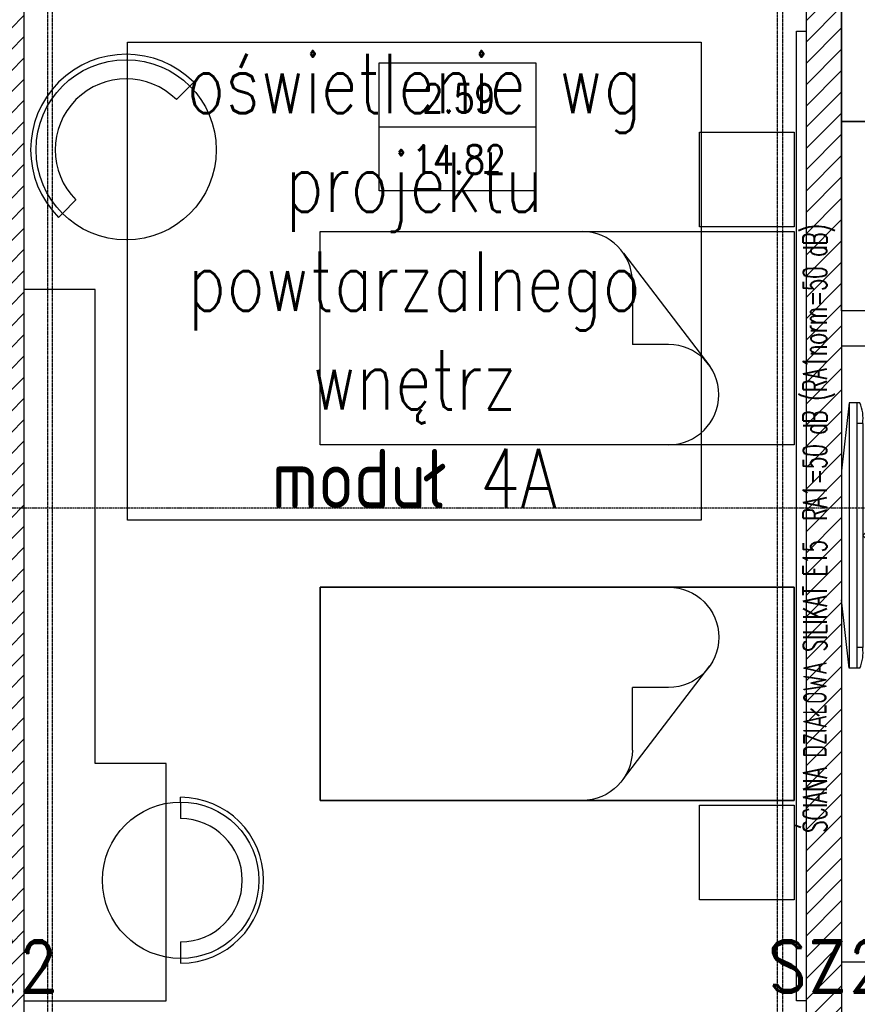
# Model space of a CAD drawing. Header units: millimetres. Extents: x 69081 to 158617, y -37521 to -9534.
# Tile 79 of 256: x 113494 to 113847, y -21233 to -20818. Entities that reach past the tile are written whole.
import ezdxf
from ezdxf.enums import TextEntityAlignment as Align

# ---------------------------------------------------------------- set-up
doc = ezdxf.new("R2010")
doc.units = ezdxf.units.MM
doc.linetypes.add('DP', pattern=[0.5, 0.3, -0.2])
doc.linetypes.add('KRESKOWA-SREDNIA', pattern=[0.2, 0.12, -0.08])
for name, color, linetype in [('0_oświetlenie', 7, 'Continuous'), ('A-----SZ', 8, 'Continuous'), ('A-ARM', 8, 'Continuous'), ('A-MEB', 8, 'Continuous'), ('A-SCI', 7, 'Continuous'), ('BA_TXG', 3, 'Continuous'), ('F-BIL', 1, 'Continuous'), ('F-BIL-OP', 3, 'Continuous'), ('F-BIL-TA', 1, 'Continuous'), ('JS_OLKA KONSTR', 231, 'Continuous'), ('R-----OP', 1, 'Continuous'), ('R-----WY', 1, 'Continuous')]:
    doc.layers.add(name, color=color, linetype=linetype)
doc.layers.get('R-----WY').off()
doc.styles.add('BIKTBG', font='romand.shx', dxfattribs={"width": 0.9})
doc.styles.add('ROMANS', font='romans.shx', dxfattribs={"height": 1})
doc.styles.add('SIMPLEX', font='simplex', dxfattribs={"width": 0.85})
doc.styles.add('WYM--ROMANSSHX-08', font='ROMANS.SHX', dxfattribs={"width": 0.8})

# ---------------------------------------------------------------- blocks, each defined once
blk = doc.blocks.new('A$C19277BFE')
at = {"layer": 'A-MEB', "linetype": 'Continuous'}
for p, q in [((53.01, 90), (200, 90)), ((200, 90), (200, 0)), ((72.04, 9.16), (35.57, 56.81)), ((200, 0), (89.48, 0))]:
    blk.add_line(p, q, dxfattribs=at)
at = {"layer": 'A-MEB'}
for p in [(53.01, 47.65), (68.3, 21.18)]:
    blk.add_line(p, (68.3, 47.65), dxfattribs=at)
at = {"layer": 'A-MEB', "linetype": 'Continuous'}
blk.add_lwpolyline([(94.24, 0), (0, 0), (0, 90), (56.12, 90)], dxfattribs=at)
for centre, start in [((53.01, 68.82), 90), ((89.48, 21.18), 180)]:
    blk.add_arc(centre, 21.18, start, 270, dxfattribs=at)
blk = doc.blocks.new('tv 50 cali')
at = {"layer": 'A-MEB'}
for p, q in [((57768.44, -31219.85), (57797.2, -31216.65)), ((57851.69, -31216.65), (57797.2, -31216.65)), ((57880.44, -31219.85), (57851.69, -31216.65)), ((57768.44, -31224.3), (57768.44, -31219.85)), ((57880.44, -31219.85), (57768.44, -31219.85)), ((57880.44, -31223.05), (57768.44, -31223.05)), ((57777.2, -31225.55), (57777.2, -31223.05)), ((57871.69, -31225.55), (57871.69, -31223.05)), ((57880.44, -31224.3), (57880.44, -31219.85)), ((57871.69, -31225.55), (57777.2, -31225.55))]:
    blk.add_line(p, q, dxfattribs=at)
blk.add_lwpolyline([(57774.95, -31275.04), (57824.44, -31225.55), (57873.94, -31275.04)], dxfattribs=at)
for centre, start, end in [((57775.01, -31209.6), 245.9345, 277.8122), ((57873.88, -31209.6), 262.1878, 294.0655)]:
    blk.add_arc(centre, 16.1, start, end, dxfattribs=at)
blk = doc.blocks.new('DYBY-BL5')
at = {"layer": 'F-BIL-TA', "color": 1}
blk.add_line((0, 45), (110, 45), dxfattribs=at)
blk.add_lwpolyline([(0, 0), (0, 90), (110, 90), (110, 0)], close=True, dxfattribs=at)
at = {"layer": 'F-BIL-OP', "style": 'SIMPLEX', "width": 0.85}
blk.add_attdef('NR', text='', height=20, dxfattribs=at).set_placement((56, 55), align=Align.CENTER)
at = {"layer": 'F-BIL-OP', "color": 2, "style": 'SIMPLEX', "width": 0.85, "flags": 1}
for tag, p in [('NAZWA', (119, 55)), ('POSADZKA', (119, 12)), ('GRUPA', (119, -27)), ('RODZAJ', (119, -72))]:
    blk.add_attdef(tag, p, '', height=19, dxfattribs=at)
at = {"layer": 'F-BIL-OP', "color": 2, "style": 'SIMPLEX', "width": 0.85}
blk.add_attdef('POW.', text='', height=20, dxfattribs=at).set_placement((56, 12), align=Align.CENTER)
at = {"layer": 'F-BIL-OP', "color": 2, "style": 'SIMPLEX', "width": 0.85, "flags": 1}
blk.add_attdef('POWH.', text='', height=20, dxfattribs=at).set_placement((56, -27), align=Align.CENTER)
blk = doc.blocks.new('A$C04435ce7')
at = {"layer": 'BA_TXG', "style": 'BIKTBG', "width": 0.9}
for p in [(2800.66, 86.79), (3150.66, 86.79)]:
    blk.add_text('SZ2', height=22, rotation=0, dxfattribs=at).set_placement(p, align=Align.CENTER)
blk = doc.blocks.new('PRZEKROJE')
at = {"layer": 'R-----OP', "color": 121, "linetype": 'DP'}
for p, q in [((17635.62, -35018.77), (20288.52, -35018.77)), ((20288.52, -35018.77), (20288.52, -35018.77)), ((20288.52, -35018.77), (20555.1, -35018.77)), ((20555.1, -35018.77), (20555.1, -35018.77)), ((20555.1, -35018.77), (21600.08, -35018.77))]:
    blk.add_line(p, q, dxfattribs=at)
blk.add_lwpolyline([(17635.62, -35018.77), (20288.52, -35018.77), (20288.52, -35018.77), (20555.1, -35018.77), (20555.1, -35018.77), (21600.08, -35018.77)], dxfattribs=at)

msp = doc.modelspace()

# ---------------------------------------------------------------- hatches: boundary and pattern name
at = {"layer": 'A-----SZ'}
h = msp.add_hatch(dxfattribs=at)
h.set_pattern_fill('ANSI31', color=256, scale=2)
h.set_pattern_definition([(45, (77432.36, 11586.2524), (-4.4901281, 4.4901281), [])])
h.paths.add_polyline_path([(111471.1992, -19714.1903), (111466.7002, -19694.7029), (111455.0078, -19697.4023), (111459.5068, -19716.8897), (111502.2475, -19902.02), (111556.8122, -19889.4228), (111554.1128, -19877.7303), (111511.2405, -19887.6282)])
h.paths.add_polyline_path([(111908.6415, -20600.5941), (111739.3228, -20600.5941), (111708.7721, -20612.5941), (111908.6415, -20612.5941)])
h.paths.add_polyline_path([(111920.6415, -20560.5941), (111908.6415, -20561.5038), (111908.6415, -20688.5941), (111920.6415, -20688.5941)])
h.paths.add_polyline_path([(111920.6415, -20791.5941), (111908.6415, -20791.5941), (111908.6415, -20869.395), (111920.6415, -20878.9403)])
h.paths.add_polyline_path([(112115.6415, -20560.5941), (112100.6415, -20560.5941), (112100.6415, -21261.5941), (112115.6415, -21261.5941)])
h.paths.add_polyline_path([(112297.6415, -20560.5941), (112285.6415, -20560.5941), (112285.6415, -20678.5941), (112297.6415, -20678.5941)])
h.paths.add_polyline_path([(112409.6415, -20560.5941), (112397.6415, -20560.5941), (112397.6415, -20660.5941), (112445.6415, -20660.5941), (112445.6415, -20648.5941), (112409.6415, -20648.5941)])
h.paths.add_polyline_path([(112508.6415, -20560.5941), (112496.6415, -20560.5941), (112496.6415, -20648.5941), (112460.6415, -20648.5941), (112460.6415, -20660.5941), (112508.6415, -20660.5941)])
h.paths.add_polyline_path([(112460.6415, -20648.5941), (112445.6415, -20648.5941), (112445.6415, -21261.5941), (112460.6415, -21261.5941)])
h.paths.add_polyline_path([(112445.6415, -20800.5941), (112297.6415, -20800.5941), (112297.6415, -20781.5941), (112285.6415, -20781.5941), (112285.6415, -20812.5941), (112445.6415, -20812.5941)])
h.paths.add_polyline_path([(112620.6415, -20781.5941), (112608.6415, -20781.5941), (112608.6415, -20800.5941), (112460.6415, -20800.5941), (112460.6415, -20812.5941), (112620.6415, -20812.5941)])
h.paths.add_polyline_path([(112620.6415, -20560.5941), (112608.6415, -20560.5941), (112608.6415, -20678.5941), (112620.6415, -20678.5941)])
h.paths.add_polyline_path([(112805.6415, -20560.5941), (112790.6415, -20560.5941), (112790.6415, -21261.5941), (112805.6415, -21261.5941)])
h.paths.add_polyline_path([(112987.6415, -20560.5941), (112975.6415, -20560.5941), (112975.6415, -20678.5941), (112987.6415, -20678.5941)])
h.paths.add_polyline_path([(112987.6415, -20779.5941), (112975.6415, -20779.5941), (112975.6415, -20812.5941), (113135.6415, -20812.5941), (113135.6415, -20800.5941), (112987.6415, -20800.5941)])
h.paths.add_polyline_path([(113099.6415, -20560.5941), (113087.6415, -20560.5941), (113087.6415, -20660.5941), (113135.6415, -20660.5941), (113135.6415, -20648.5941), (113099.6415, -20648.5941)])
h.paths.add_polyline_path([(113150.6415, -20648.5941), (113135.6415, -20648.5941), (113135.6415, -21261.5941), (113150.6415, -21261.5941)])
h.paths.add_polyline_path([(113198.6415, -20560.5941), (113186.6415, -20560.5941), (113186.6415, -20648.5941), (113150.6415, -20648.5941), (113150.6415, -20660.5941), (113198.6415, -20660.5941)])
h.paths.add_polyline_path([(113310.6415, -20560.5941), (113298.6415, -20560.5941), (113298.6415, -20678.5941), (113310.6415, -20678.5941)])
h.paths.add_polyline_path([(113310.6415, -20779.5941), (113298.6415, -20779.5941), (113298.6415, -20800.5941), (113150.6415, -20800.5941), (113150.6415, -20812.5941), (113310.6415, -20812.5941)])
h.paths.add_polyline_path([(113495.6415, -20560.5941), (113480.6415, -20560.5941), (113480.6415, -21261.5941), (113495.6415, -21261.5941)])
h.paths.add_polyline_path([(113840.6415, -20560.5941), (113825.6415, -20560.5941), (113825.6415, -21261.5941), (113840.6415, -21261.5941)])
h.paths.add_polyline_path([(113825.6415, -20648.5941), (113789.6415, -20648.5941), (113789.6415, -20560.5941), (113777.6415, -20560.5941), (113777.6415, -20660.5941), (113825.6415, -20660.5941)])
h.paths.add_polyline_path([(113677.6415, -20560.5941), (113665.6415, -20560.5941), (113665.6415, -20678.5941), (113677.6415, -20678.5941)])
h.paths.add_polyline_path([(113677.6415, -20781.5941), (113665.6415, -20781.5941), (113665.6415, -20812.5941), (113825.6415, -20812.5941), (113825.6415, -20800.5941), (113677.6415, -20800.5941)])
h.paths.add_polyline_path([(114226.1415, -20560.5941), (114214.1415, -20560.5941), (114214.1415, -20688.5941), (114226.1415, -20688.5941)])
h.paths.add_polyline_path([(114237.1415, -20346.5941), (114217.1415, -20346.5941), (114217.1415, -20358.5941), (114225.1415, -20358.5941), (114225.1415, -20536.5941), (114237.1415, -20536.5941)])
h.paths.add_polyline_path([(114114.1415, -20346.5941), (114020.1415, -20346.5941), (114020.1415, -20358.5941), (114114.1415, -20358.5941)])

# ---------------------------------------------------------------- linework, layer by layer
at = {"layer": 'A-ARM'}
for points in [[(113900.6415, -20860.5941), (113840.6415, -20860.5941), (113840.6415, -20810.5941), (113900.6415, -20810.5941)], [(113840.6415, -20940.5941), (113840.6415, -20860.5941), (113900.6415, -20860.5941), (113900.6415, -20940.5941)]]:
    msp.add_lwpolyline(points, close=True, dxfattribs=at)
at = {"layer": 'A-MEB'}
for p, q in [((113559.9432, -20851.4379), (113565.6429, -20845.7382)), ((113565.6429, -20845.7382), (113567.2714, -20844.1097)), ((113511.9028, -20899.4783), (113517.6025, -20893.7786)), ((113511.9028, -20899.4783), (113510.2743, -20901.1068)), ((113561.7651, -21147.799), (113561.7651, -21145.799)), ((113561.7651, -21147.799), (113561.7651, -21154.799)), ((113561.7651, -21206.799), (113561.7651, -21213.799)), ((113561.7651, -21213.799), (113561.7651, -21215.799))]:
    msp.add_line(p, q, dxfattribs=at)
at = {"layer": 'A-MEB', "linetype": 'KRESKOWA-SREDNIA'}
for points in [[(113507.6415, -21239.5941), (113507.6415, -20812.5941), (113505.6415, -20812.5941), (113505.6415, -21239.5941)], [(113813.6415, -21239.5941), (113813.6415, -20812.5941), (113815.6415, -20812.5941), (113815.6415, -21239.5941)]]:
    msp.add_lwpolyline(points, dxfattribs=at)
at = {"layer": 'A-MEB'}
for points in [[(113821.6415, -20822.5941), (113825.6415, -20822.5941), (113825.6415, -21231.5941), (113821.6415, -21231.5941)], [(113821.6415, -20822.5941), (113825.6415, -20822.5941), (113825.6415, -21231.5941), (113821.6415, -21231.5941)], [(113620.6415, -20907.0941), (113820.6415, -20907.0941), (113820.6415, -20997.0941), (113620.6415, -20997.0941)], [(113620.6415, -21057.0941), (113820.6415, -21057.0941), (113820.6415, -21147.0941), (113620.6415, -21147.0941)]]:
    msp.add_lwpolyline(points, close=True, dxfattribs=at)
for points in [[(113780.6415, -20905.0941), (113780.6415, -20865.0941), (113820.6415, -20865.0941), (113820.6415, -20905.0941), (113780.6415, -20905.0941)], [(113495.6415, -20931.5941), (113495.6415, -21231.5941), (113555.6415, -21231.5941), (113555.6415, -21131.5941), (113525.6415, -21131.5941), (113525.6415, -20931.5941), (113495.6415, -20931.5941)], [(113840.6415, -20955.4171), (113840.6415, -21215.177), (113890.6415, -21215.177), (113890.6415, -21115.177), (113870.6415, -21115.177), (113870.6415, -20955.4171), (113840.6415, -20955.4171)], [(113780.6415, -21189.0941), (113780.6415, -21149.0941), (113820.6415, -21149.0941), (113820.6415, -21189.0941), (113780.6415, -21189.0941)]]:
    msp.add_lwpolyline(points, dxfattribs=at)
for centre, radius in [((113538.7728, -20872.6082), 38), ((113561.7651, -21180.799), 33)]:
    msp.add_circle(centre, radius, dxfattribs=at)
for centre, radius, start, end in [((113538.7728, -20872.6082), 40.303, 45, 225), ((113538.7728, -20872.6082), 29.9394, 45, 225), ((113561.7651, -21180.799), 35, 270, 90), ((113561.7651, -21180.799), 26, 270, 90)]:
    msp.add_arc(centre, radius, start, end, dxfattribs=at)
at = {"layer": 'A-SCI', "color": 5}
for p, q in [((113495.6415, -20560.5941), (113495.6415, -21261.5941)), ((113825.6415, -20560.5941), (113825.6415, -21261.5941)), ((113840.6415, -20560.5941), (113840.6415, -21261.5941)), ((113840.6415, -20560.5941), (113840.6415, -21261.5941))]:
    msp.add_line(p, q, dxfattribs=at)

# ---------------------------------------------------------------- block references
at = {"layer": 'A-ARM', "rotation": 90}
msp.add_blockref('tv 50 cali', (82623.9941, -78859.7413), dxfattribs=at)
at = {"layer": 'A-MEB', "extrusion": (0, 0, -1), "xscale": -1, "zscale": -1, "rotation": 180}
msp.add_blockref('A$C19277BFE', (-113820.6415, -20907.0941), dxfattribs=at)
at = {"layer": 'A-MEB', "extrusion": (0, 0, -1), "zscale": -1}
msp.add_blockref('A$C19277BFE', (-113820.6415, -21147.0941), dxfattribs=at)
at = {"layer": 'F-BIL', "xscale": 0.6, "yscale": 0.6, "zscale": 0.6}
msp.add_blockref('DYBY-BL5', (113645.5768, -20889.8813), dxfattribs=at).add_auto_attribs({'NR': '2.59', 'POW.': '14.82'})
at = {"layer": 'JS_OLKA KONSTR'}
msp.add_blockref('A$C04435ce7', (110684.0499, -21314.9635), dxfattribs=at)
at = {"layer": 'R-----WY'}
msp.add_blockref('PRZEKROJE', (93259.4635, 13995.1786), dxfattribs=at)

# ---------------------------------------------------------------- texts
at = {"layer": '0_oświetlenie', "linetype": 'Continuous', "insert": (113660.3577, -20832.1325, 1), "char_height": 25, "width": 232.095299, "attachment_point": 2, "style": 'WYM--ROMANSSHX-08', "bg_fill": 16, "box_fill_scale": 1.2, "bg_fill_color": 257, "bg_fill_transparency": 0}
msp.add_mtext('\\Fsimplex.shx|c238;oświetlenie wg projektu powtarzalnego wnętrz \\Pmoduł 4A', dxfattribs=at)
at = {"layer": 'R-----OP', "insert": (113824.3764, -21160.6648), "char_height": 10, "width": 360.981739, "attachment_point": 1, "rotation": 90, "style": 'ROMANS'}
msp.add_mtext('{\\W0.6;ŚCIANA DZIAŁOWA SILIKAT E15  RA1=50 dB (RA1norm=50 dB)}', dxfattribs=at)

doc.saveas('drawing.dxf')
